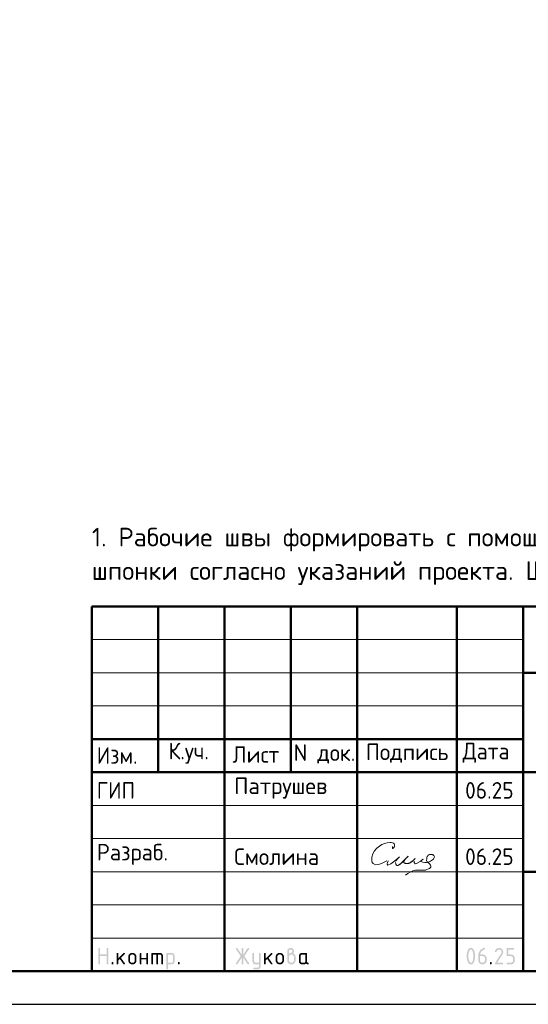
# Model space of a CAD drawing. Header units: millimetres. Extents: x 0 to 50400, y 0 to 35640.
# Tile 2 of 4: x 26296 to 35493, y 0 to 17820. Entities that reach past the tile are written whole.
import ezdxf

# ---------------------------------------------------------------- set-up
doc = ezdxf.new("R2010")
doc.units = ezdxf.units.MM
doc.layers.add('Standard', color=7, linetype='Continuous', lineweight=25)
doc.styles.add('ISOCPEUR', font='txt')

msp = doc.modelspace()

# ---------------------------------------------------------------- hatches: boundary and pattern name
at = {"layer": 'Standard', "linetype": 'Continuous', "lineweight": 25, "transparency": 33554687}
for points in [[(27719, 737), (27719, 1007), (27719, 1008), (27719, 1010), (27719, 1012), (27720, 1013), (27720, 1015), (27721, 1016), (27722, 1017), (27723, 1018), (27724, 1019), (27725, 1019), (27726, 1020), (27727, 1021), (27729, 1021), (27730, 1021), (27732, 1022), (27734, 1022), (27736, 1022), (27737, 1021), (27739, 1021), (27741, 1021), (27742, 1020), (27743, 1019), (27744, 1019), (27745, 1018), (27746, 1017), (27747, 1016), (27748, 1015), (27748, 1013), (27748, 1012), (27749, 1010), (27749, 1008), (27749, 1007), (27749, 902), (27869, 902), (27869, 1007), (27869, 1008), (27869, 1010), (27869, 1012), (27870, 1013), (27870, 1015), (27871, 1016), (27871, 1017), (27872, 1018), (27873, 1019), (27874, 1019), (27876, 1020), (27877, 1021), (27878, 1021), (27880, 1021), (27882, 1022), (27884, 1022), (27886, 1022), (27887, 1021), (27889, 1021), (27890, 1021), (27892, 1020), (27893, 1019), (27894, 1019), (27895, 1018), (27896, 1017), (27897, 1016), (27897, 1015), (27898, 1013), (27898, 1012), (27898, 1010), (27899, 1008), (27899, 1007), (27899, 737), (27899, 735), (27898, 733), (27898, 731), (27898, 730), (27897, 729), (27897, 727), (27896, 726), (27895, 725), (27894, 724), (27893, 724), (27892, 723), (27890, 722), (27889, 722), (27887, 722), (27886, 722), (27884, 722), (27882, 722), (27880, 722), (27878, 722), (27877, 722), (27876, 723), (27874, 724), (27873, 724), (27872, 725), (27871, 726), (27871, 727), (27870, 729), (27870, 730), (27869, 731), (27869, 733), (27869, 735), (27869, 737), (27869, 872), (27749, 872), (27749, 737), (27749, 735), (27749, 733), (27748, 731), (27748, 730), (27748, 729), (27747, 727), (27746, 726), (27745, 725), (27744, 724), (27743, 724), (27742, 723), (27741, 722), (27739, 722), (27737, 722), (27736, 722), (27734, 722), (27732, 722), (27730, 722), (27729, 722), (27727, 722), (27726, 723), (27725, 724), (27724, 724), (27723, 725), (27722, 726), (27721, 727), (27720, 729), (27720, 730), (27719, 731), (27719, 733), (27719, 735)], [(28079, 833), (28173, 927), (28174, 928), (28175, 929), (28177, 930), (28178, 930), (28179, 931), (28181, 931), (28182, 931), (28184, 931), (28186, 931), (28187, 931), (28189, 931), (28190, 930), (28192, 930), (28193, 929), (28194, 929), (28195, 928), (28196, 927), (28197, 926), (28197, 924), (28198, 923), (28198, 922), (28198, 920), (28199, 918), (28199, 916), (28199, 915), (28198, 914), (28198, 912), (28198, 911), (28197, 910), (28196, 908), (28195, 907), (28194, 906), (28128, 840), (28196, 745), (28197, 743), (28198, 741), (28199, 739), (28199, 736), (28199, 734), (28198, 733), (28198, 731), (28198, 730), (28197, 728), (28197, 727), (28196, 726), (28195, 725), (28194, 724), (28193, 724), (28192, 723), (28190, 722), (28189, 722), (28187, 722), (28186, 722), (28184, 722), (28182, 722), (28180, 722), (28178, 722), (28177, 723), (28175, 724), (28174, 725), (28172, 726), (28171, 728), (28107, 819), (28079, 791), (28079, 737), (28079, 735), (28078, 733), (28078, 731), (28078, 730), (28077, 729), (28077, 727), (28076, 726), (28075, 725), (28074, 724), (28073, 724), (28072, 723), (28070, 722), (28069, 722), (28067, 722), (28066, 722), (28064, 722), (28062, 722), (28060, 722), (28059, 722), (28057, 722), (28056, 723), (28055, 724), (28053, 724), (28052, 725), (28051, 726), (28051, 727), (28050, 729), (28050, 730), (28049, 731), (28049, 733), (28049, 735), (28049, 737), (28049, 916), (28049, 918), (28049, 920), (28049, 922), (28050, 923), (28050, 924), (28051, 926), (28051, 927), (28052, 928), (28053, 929), (28055, 929), (28056, 930), (28057, 930), (28059, 931), (28060, 931), (28062, 931), (28064, 931), (28066, 931), (28067, 931), (28069, 931), (28070, 930), (28072, 930), (28073, 929), (28074, 929), (28075, 928), (28076, 927), (28077, 926), (28077, 924), (28078, 923), (28078, 922), (28078, 920), (28079, 918), (28079, 916)], [(28498, 811), (28498, 737), (28498, 735), (28498, 733), (28498, 731), (28497, 730), (28497, 729), (28496, 727), (28496, 726), (28495, 725), (28494, 724), (28493, 724), (28491, 723), (28490, 722), (28489, 722), (28487, 722), (28485, 722), (28483, 722), (28481, 722), (28480, 722), (28478, 722), (28477, 722), (28475, 723), (28474, 724), (28473, 724), (28472, 725), (28471, 726), (28470, 727), (28470, 729), (28469, 730), (28469, 731), (28469, 733), (28468, 735), (28468, 737), (28468, 916), (28468, 918), (28469, 920), (28469, 922), (28469, 923), (28470, 924), (28470, 926), (28471, 927), (28472, 928), (28473, 929), (28474, 929), (28475, 930), (28477, 930), (28478, 931), (28480, 931), (28481, 931), (28483, 931), (28485, 931), (28487, 931), (28489, 931), (28490, 930), (28491, 930), (28493, 929), (28494, 929), (28495, 928), (28496, 927), (28496, 926), (28497, 924), (28497, 923), (28498, 922), (28498, 920), (28498, 918), (28498, 916), (28498, 841), (28588, 841), (28588, 916), (28588, 918), (28588, 920), (28588, 922), (28589, 923), (28589, 924), (28590, 926), (28591, 927), (28592, 928), (28593, 929), (28594, 929), (28595, 930), (28596, 930), (28598, 931), (28600, 931), (28601, 931), (28603, 931), (28605, 931), (28607, 931), (28608, 931), (28610, 930), (28611, 930), (28612, 929), (28613, 929), (28614, 928), (28615, 927), (28616, 926), (28617, 924), (28617, 923), (28618, 922), (28618, 920), (28618, 918), (28618, 916), (28618, 737), (28618, 735), (28618, 733), (28618, 731), (28617, 730), (28617, 729), (28616, 727), (28615, 726), (28614, 725), (28613, 724), (28612, 724), (28611, 723), (28610, 722), (28608, 722), (28607, 722), (28605, 722), (28603, 722), (28601, 722), (28600, 722), (28598, 722), (28596, 722), (28595, 723), (28594, 724), (28593, 724), (28592, 725), (28591, 726), (28590, 727), (28589, 729), (28589, 730), (28588, 731), (28588, 733), (28588, 735), (28588, 737), (28588, 811)], [(28693, 931), (28828, 931), (28831, 931), (28834, 931), (28837, 931), (28840, 930), (28843, 930), (28846, 929), (28849, 928), (28851, 927), (28854, 926), (28856, 925), (28859, 923), (28861, 922), (28864, 920), (28866, 918), (28868, 916), (28871, 914), (28873, 912), (28875, 909), (28877, 907), (28878, 905), (28880, 902), (28881, 900), (28883, 897), (28884, 895), (28885, 892), (28886, 889), (28886, 886), (28887, 883), (28887, 881), (28888, 878), (28888, 875), (28888, 871), (28888, 737), (28888, 735), (28888, 733), (28888, 731), (28887, 730), (28887, 729), (28886, 727), (28885, 726), (28884, 725), (28883, 724), (28882, 724), (28881, 723), (28880, 722), (28878, 722), (28877, 722), (28875, 722), (28873, 722), (28871, 722), (28869, 722), (28868, 722), (28866, 722), (28865, 723), (28864, 724), (28863, 724), (28862, 725), (28861, 726), (28860, 727), (28859, 729), (28859, 730), (28858, 731), (28858, 733), (28858, 735), (28858, 737), (28858, 871), (28858, 875), (28857, 877), (28857, 880), (28856, 883), (28855, 886), (28853, 888), (28851, 891), (28849, 893), (28847, 895), (28845, 896), (28842, 898), (28840, 899), (28837, 900), (28834, 901), (28831, 901), (28828, 901), (28798, 901), (28798, 737), (28798, 735), (28798, 733), (28798, 731), (28797, 730), (28797, 729), (28796, 727), (28795, 726), (28794, 725), (28793, 724), (28792, 724), (28791, 723), (28790, 722), (28788, 722), (28787, 722), (28785, 722), (28783, 722), (28781, 722), (28780, 722), (28778, 722), (28777, 722), (28775, 723), (28774, 724), (28773, 724), (28772, 725), (28771, 726), (28770, 727), (28769, 729), (28769, 730), (28769, 731), (28768, 733), (28768, 735), (28768, 737), (28768, 901), (28708, 901), (28708, 737), (28708, 735), (28708, 733), (28708, 731), (28707, 730), (28707, 729), (28706, 727), (28705, 726), (28704, 725), (28704, 724), (28702, 724), (28701, 723), (28700, 722), (28698, 722), (28697, 722), (28695, 722), (28693, 722), (28691, 722), (28690, 722), (28688, 722), (28687, 722), (28685, 723), (28684, 724), (28683, 724), (28682, 725), (28681, 726), (28680, 727), (28680, 729), (28679, 730), (28679, 731), (28678, 733), (28678, 735), (28678, 737), (28678, 916), (28678, 918), (28678, 920), (28679, 922), (28679, 923), (28680, 924), (28680, 926), (28681, 927), (28682, 928), (28683, 929), (28684, 929), (28685, 930), (28687, 930), (28688, 931), (28690, 931), (28691, 931)], [(30310, 844), (30233, 728), (30232, 726), (30230, 725), (30229, 724), (30227, 723), (30226, 722), (30224, 722), (30222, 722), (30220, 722), (30218, 722), (30217, 722), (30215, 722), (30214, 723), (30212, 723), (30211, 724), (30210, 724), (30209, 725), (30208, 726), (30207, 728), (30207, 729), (30206, 730), (30206, 732), (30206, 734), (30205, 735), (30205, 737), (30205, 739), (30206, 741), (30207, 743), (30208, 745), (30292, 871), (30208, 998), (30207, 1000), (30206, 1002), (30205, 1004), (30205, 1006), (30205, 1008), (30206, 1010), (30206, 1011), (30206, 1013), (30207, 1014), (30207, 1015), (30208, 1017), (30209, 1018), (30210, 1019), (30211, 1019), (30212, 1020), (30214, 1021), (30215, 1021), (30217, 1021), (30218, 1022), (30220, 1022), (30222, 1022), (30224, 1021), (30226, 1021), (30227, 1020), (30229, 1019), (30230, 1018), (30232, 1016), (30233, 1015), (30310, 899), (30310, 1007), (30310, 1008), (30310, 1010), (30311, 1012), (30311, 1013), (30312, 1015), (30312, 1016), (30313, 1017), (30314, 1018), (30315, 1019), (30316, 1019), (30317, 1020), (30319, 1021), (30320, 1021), (30322, 1021), (30323, 1022), (30325, 1022), (30327, 1022), (30329, 1021), (30330, 1021), (30332, 1021), (30333, 1020), (30334, 1019), (30336, 1019), (30337, 1018), (30337, 1017), (30338, 1016), (30339, 1015), (30339, 1013), (30340, 1012), (30340, 1010), (30340, 1008), (30340, 1007), (30340, 899), (30418, 1015), (30419, 1016), (30420, 1018), (30422, 1019), (30423, 1020), (30425, 1021), (30427, 1021), (30428, 1022), (30430, 1022), (30432, 1022), (30433, 1021), (30435, 1021), (30436, 1020), (30437, 1020), (30439, 1019), (30440, 1018), (30441, 1017), (30442, 1016), (30443, 1015), (30444, 1013), (30444, 1012), (30445, 1011), (30445, 1009), (30445, 1008), (30445, 1006), (30445, 1004), (30445, 1002), (30444, 1000), (30443, 998), (30358, 871), (30443, 745), (30444, 743), (30445, 741), (30445, 739), (30445, 737), (30445, 735), (30445, 734), (30445, 732), (30444, 731), (30444, 730), (30443, 728), (30442, 727), (30441, 726), (30440, 725), (30439, 724), (30438, 723), (30436, 723), (30435, 722), (30434, 722), (30432, 722), (30431, 722), (30429, 722), (30427, 722), (30425, 722), (30423, 723), (30422, 724), (30420, 725), (30419, 726), (30418, 728), (30340, 844), (30340, 737), (30340, 735), (30340, 733), (30340, 731), (30339, 730), (30339, 729), (30338, 727), (30337, 726), (30337, 725), (30336, 724), (30334, 724), (30333, 723), (30332, 722), (30330, 722), (30329, 722), (30327, 722), (30325, 722), (30323, 722), (30322, 722), (30320, 722), (30319, 722), (30317, 723), (30316, 724), (30315, 724), (30314, 725), (30313, 726), (30312, 727), (30312, 729), (30311, 730), (30311, 731), (30310, 733), (30310, 735), (30310, 737)], [(30625, 691), (30625, 722), (30565, 722), (30562, 722), (30559, 722), (30556, 722), (30553, 723), (30550, 723), (30547, 724), (30545, 725), (30542, 726), (30539, 727), (30537, 728), (30534, 730), (30532, 731), (30529, 733), (30527, 735), (30525, 737), (30523, 739), (30521, 741), (30519, 744), (30517, 746), (30515, 748), (30513, 751), (30512, 753), (30511, 756), (30510, 758), (30509, 761), (30508, 764), (30507, 767), (30506, 769), (30506, 772), (30506, 775), (30505, 778), (30505, 781), (30505, 916), (30505, 918), (30506, 920), (30506, 922), (30506, 923), (30507, 924), (30507, 926), (30508, 927), (30509, 928), (30510, 929), (30511, 929), (30512, 930), (30514, 930), (30515, 931), (30517, 931), (30518, 931), (30520, 931), (30522, 931), (30524, 931), (30526, 931), (30527, 930), (30528, 930), (30530, 929), (30531, 929), (30532, 928), (30533, 927), (30533, 926), (30534, 924), (30534, 923), (30535, 922), (30535, 920), (30535, 918), (30535, 916), (30535, 782), (30535, 779), (30536, 776), (30536, 773), (30538, 770), (30539, 768), (30540, 765), (30542, 763), (30544, 760), (30546, 758), (30549, 757), (30551, 755), (30554, 754), (30557, 753), (30559, 752), (30562, 752), (30565, 752), (30625, 752), (30625, 916), (30625, 918), (30625, 920), (30625, 922), (30626, 923), (30626, 924), (30627, 926), (30628, 927), (30629, 928), (30630, 929), (30631, 929), (30632, 930), (30633, 930), (30635, 931), (30636, 931), (30638, 931), (30640, 931), (30642, 931), (30644, 931), (30645, 931), (30647, 930), (30648, 930), (30649, 929), (30650, 929), (30651, 928), (30652, 927), (30653, 926), (30654, 924), (30654, 923), (30655, 922), (30655, 920), (30655, 918), (30655, 916), (30655, 692), (30655, 688), (30655, 685), (30655, 682), (30654, 680), (30653, 677), (30653, 674), (30652, 671), (30651, 669), (30650, 666), (30648, 663), (30647, 661), (30645, 658), (30644, 656), (30642, 654), (30640, 651), (30638, 649), (30636, 647), (30634, 645), (30631, 643), (30629, 641), (30627, 640), (30624, 638), (30621, 637), (30619, 636), (30616, 635), (30613, 634), (30611, 633), (30608, 633), (30605, 632), (30602, 632), (30599, 632), (30596, 632), (30535, 632), (30534, 632), (30532, 632), (30530, 632), (30529, 633), (30527, 633), (30526, 634), (30525, 634), (30524, 635), (30523, 636), (30522, 638), (30522, 639), (30521, 640), (30521, 642), (30521, 643), (30520, 645), (30520, 647), (30520, 648), (30521, 650), (30521, 651), (30522, 652), (30522, 654), (30523, 655), (30524, 656), (30525, 657), (30526, 658), (30527, 659), (30529, 660), (30530, 661), (30531, 661), (30533, 661), (30534, 662), (30535, 662), (30595, 662), (30598, 662), (30601, 662), (30604, 663), (30607, 664), (30609, 665), (30612, 666), (30614, 668), (30616, 670), (30619, 672), (30620, 675), (30622, 677), (30623, 680), (30624, 682), (30624, 685), (30625, 688)], [(30745, 833), (30840, 927), (30841, 928), (30842, 929), (30843, 930), (30844, 930), (30846, 931), (30847, 931), (30849, 931), (30850, 931), (30852, 931), (30854, 931), (30855, 931), (30857, 930), (30858, 930), (30859, 929), (30860, 929), (30861, 928), (30862, 927), (30863, 926), (30864, 924), (30864, 923), (30865, 922), (30865, 920), (30865, 918), (30865, 916), (30865, 915), (30865, 914), (30865, 912), (30864, 911), (30863, 910), (30863, 908), (30862, 907), (30861, 906), (30795, 840), (30862, 745), (30864, 743), (30864, 741), (30865, 739), (30865, 736), (30865, 734), (30865, 733), (30865, 731), (30864, 730), (30864, 728), (30863, 727), (30862, 726), (30861, 725), (30860, 724), (30859, 724), (30858, 723), (30857, 722), (30855, 722), (30854, 722), (30852, 722), (30850, 722), (30848, 722), (30846, 722), (30845, 722), (30843, 723), (30842, 724), (30840, 725), (30839, 726), (30838, 728), (30773, 819), (30745, 791), (30745, 737), (30745, 735), (30745, 733), (30745, 731), (30744, 730), (30744, 729), (30743, 727), (30742, 726), (30741, 725), (30741, 724), (30739, 724), (30738, 723), (30737, 722), (30735, 722), (30734, 722), (30732, 722), (30730, 722), (30728, 722), (30727, 722), (30725, 722), (30724, 722), (30722, 723), (30721, 724), (30720, 724), (30719, 725), (30718, 726), (30717, 727), (30717, 729), (30716, 730), (30716, 731), (30715, 733), (30715, 735), (30715, 737), (30715, 916), (30715, 918), (30715, 920), (30716, 922), (30716, 923), (30717, 924), (30717, 926), (30718, 927), (30719, 928), (30720, 929), (30721, 929), (30722, 930), (30724, 930), (30725, 931), (30727, 931), (30728, 931), (30730, 931), (30732, 931), (30734, 931), (30735, 931), (30737, 930), (30738, 930), (30739, 929), (30741, 929), (30741, 928), (30742, 927), (30743, 926), (30744, 924), (30744, 923), (30745, 922), (30745, 920), (30745, 918), (30745, 916)], [(34965, 1022), (34968, 1022), (34972, 1021), (34976, 1021), (34980, 1020), (34983, 1019), (34987, 1018), (34990, 1017), (34993, 1016), (34997, 1015), (35000, 1013), (35003, 1011), (35006, 1009), (35009, 1007), (35012, 1005), (35015, 1002), (35018, 1000), (35020, 997), (35023, 994), (35025, 991), (35027, 988), (35029, 985), (35031, 982), (35033, 979), (35034, 975), (35035, 972), (35036, 969), (35038, 965), (35038, 962), (35039, 958), (35039, 954), (35040, 950), (35040, 947), (35040, 941), (35039, 936), (35038, 930), (35036, 925), (35034, 920), (35032, 914), (35029, 909), (35026, 903), (34931, 752), (35025, 752), (35026, 752), (35028, 751), (35030, 751), (35031, 751), (35033, 750), (35034, 749), (35035, 749), (35036, 748), (35037, 747), (35037, 746), (35038, 745), (35039, 743), (35039, 742), (35039, 740), (35040, 738), (35040, 737), (35040, 735), (35039, 733), (35039, 731), (35039, 730), (35038, 729), (35037, 727), (35037, 726), (35036, 725), (35035, 724), (35034, 724), (35033, 723), (35031, 722), (35030, 722), (35028, 722), (35026, 722), (35025, 722), (34905, 722), (34903, 722), (34901, 722), (34899, 722), (34898, 722), (34897, 723), (34895, 724), (34894, 724), (34893, 725), (34892, 726), (34892, 727), (34891, 729), (34891, 730), (34890, 731), (34890, 733), (34890, 735), (34890, 737), (34890, 739), (34890, 741), (34891, 743), (34892, 745), (35002, 922), (35004, 925), (35005, 928), (35007, 931), (35008, 934), (35009, 937), (35009, 940), (35010, 943), (35010, 946), (35010, 951), (35009, 955), (35008, 960), (35006, 964), (35005, 968), (35002, 971), (35000, 975), (34996, 978), (34993, 982), (34989, 984), (34986, 987), (34982, 988), (34978, 990), (34974, 991), (34969, 991), (34965, 991), (34961, 991), (34958, 991), (34955, 990), (34952, 989), (34949, 988), (34946, 986), (34943, 984), (34940, 982), (34937, 980), (34934, 977), (34931, 974), (34929, 970), (34926, 967), (34923, 963), (34920, 958), (34918, 954), (34917, 952), (34915, 951), (34914, 949), (34912, 948), (34911, 947), (34909, 947), (34907, 947), (34905, 947), (34903, 947), (34901, 947), (34899, 947), (34898, 947), (34897, 948), (34895, 949), (34894, 949), (34893, 950), (34892, 951), (34892, 952), (34891, 954), (34891, 955), (34890, 956), (34890, 958), (34890, 960), (34890, 961), (34890, 963), (34890, 965), (34890, 966), (34891, 968), (34894, 974), (34898, 980), (34902, 986), (34906, 991), (34910, 996), (34914, 1000), (34919, 1005), (34923, 1008), (34928, 1011), (34933, 1014), (34938, 1016), (34943, 1018), (34948, 1020), (34953, 1021), (34959, 1022)], [(35100, 887), (35100, 1007), (35100, 1008), (35100, 1010), (35100, 1012), (35100, 1013), (35101, 1015), (35102, 1016), (35102, 1017), (35103, 1018), (35104, 1019), (35105, 1019), (35107, 1020), (35108, 1021), (35109, 1021), (35111, 1021), (35113, 1022), (35114, 1022), (35219, 1022), (35221, 1022), (35223, 1021), (35224, 1021), (35226, 1021), (35227, 1020), (35228, 1019), (35229, 1019), (35230, 1018), (35231, 1017), (35232, 1016), (35233, 1014), (35233, 1013), (35234, 1012), (35234, 1010), (35234, 1008), (35234, 1007), (35234, 1005), (35234, 1003), (35234, 1001), (35233, 1000), (35233, 999), (35232, 997), (35231, 996), (35230, 995), (35229, 994), (35228, 994), (35227, 993), (35226, 992), (35224, 992), (35223, 992), (35221, 991), (35219, 991), (35130, 991), (35130, 902), (35174, 902), (35178, 902), (35182, 901), (35186, 901), (35189, 900), (35193, 900), (35196, 898), (35200, 897), (35203, 896), (35207, 895), (35210, 893), (35213, 891), (35216, 889), (35219, 887), (35222, 885), (35225, 882), (35227, 880), (35230, 877), (35232, 874), (35235, 871), (35237, 868), (35239, 865), (35241, 862), (35242, 859), (35244, 855), (35245, 852), (35246, 849), (35247, 845), (35248, 841), (35249, 838), (35249, 834), (35249, 830), (35249, 827), (35249, 797), (35249, 793), (35249, 789), (35249, 785), (35248, 782), (35247, 778), (35246, 775), (35245, 771), (35244, 768), (35242, 764), (35241, 761), (35239, 758), (35237, 755), (35235, 752), (35232, 749), (35230, 746), (35227, 743), (35224, 741), (35222, 738), (35219, 736), (35216, 734), (35213, 732), (35209, 730), (35206, 728), (35203, 727), (35200, 726), (35196, 725), (35193, 724), (35189, 723), (35186, 722), (35182, 722), (35178, 722), (35174, 722), (35114, 722), (35113, 722), (35111, 722), (35109, 722), (35108, 722), (35107, 723), (35105, 724), (35104, 724), (35103, 725), (35102, 726), (35102, 727), (35101, 729), (35100, 730), (35100, 731), (35100, 733), (35100, 735), (35100, 737), (35100, 738), (35100, 740), (35100, 742), (35100, 743), (35101, 745), (35102, 746), (35102, 747), (35103, 748), (35104, 749), (35105, 749), (35107, 750), (35108, 751), (35109, 751), (35111, 751), (35113, 752), (35114, 752), (35174, 752), (35179, 752), (35183, 752), (35188, 753), (35192, 755), (35196, 756), (35199, 759), (35203, 761), (35206, 765), (35209, 768), (35212, 772), (35214, 775), (35216, 779), (35218, 783), (35218, 788), (35219, 792), (35219, 797), (35219, 827), (35219, 831), (35218, 836), (35218, 840), (35216, 844), (35214, 848), (35212, 851), (35209, 855), (35206, 858), (35203, 862), (35199, 864), (35195, 867), (35192, 868), (35188, 870), (35183, 871), (35179, 872), (35174, 872), (35114, 872), (35113, 872), (35111, 872), (35109, 872), (35108, 872), (35107, 873), (35105, 874), (35104, 874), (35103, 875), (35102, 876), (35102, 877), (35101, 879), (35100, 880), (35100, 881), (35100, 883), (35100, 885)], [(27959, 752), (27959, 753), (27959, 755), (27959, 757), (27960, 758), (27960, 760), (27961, 761), (27962, 762), (27963, 763), (27963, 764), (27965, 765), (27966, 765), (27967, 766), (27969, 766), (27970, 766), (27972, 767), (27974, 767), (27976, 767), (27977, 766), (27979, 766), (27980, 766), (27982, 765), (27983, 765), (27984, 764), (27985, 763), (27986, 762), (27987, 761), (27987, 760), (27988, 758), (27988, 757), (27989, 755), (27989, 753), (27989, 752), (27989, 737), (27989, 735), (27989, 733), (27988, 731), (27988, 730), (27987, 729), (27987, 727), (27986, 726), (27985, 725), (27984, 724), (27983, 724), (27982, 723), (27980, 722), (27979, 722), (27977, 722), (27976, 722), (27974, 722), (27972, 722), (27970, 722), (27969, 722), (27967, 722), (27966, 723), (27965, 724), (27963, 724), (27963, 725), (27962, 726), (27961, 727), (27960, 729), (27960, 730), (27959, 731), (27959, 733), (27959, 735), (27959, 737)], [(29158, 752), (29158, 753), (29158, 755), (29158, 757), (29159, 758), (29159, 760), (29160, 761), (29161, 762), (29162, 763), (29163, 764), (29164, 765), (29165, 765), (29166, 766), (29168, 766), (29169, 766), (29171, 767), (29173, 767), (29175, 767), (29177, 766), (29178, 766), (29180, 766), (29181, 765), (29182, 765), (29183, 764), (29184, 763), (29185, 762), (29186, 761), (29187, 760), (29187, 758), (29188, 757), (29188, 755), (29188, 753), (29188, 752), (29188, 737), (29188, 735), (29188, 733), (29188, 731), (29187, 730), (29187, 729), (29186, 727), (29185, 726), (29184, 725), (29183, 724), (29182, 724), (29181, 723), (29180, 722), (29178, 722), (29177, 722), (29175, 722), (29173, 722), (29171, 722), (29169, 722), (29168, 722), (29166, 722), (29165, 723), (29164, 724), (29163, 724), (29162, 725), (29161, 726), (29160, 727), (29159, 729), (29159, 730), (29158, 731), (29158, 733), (29158, 735), (29158, 737)], [(34800, 752), (34800, 753), (34800, 755), (34800, 757), (34801, 758), (34801, 760), (34802, 761), (34803, 762), (34804, 763), (34804, 764), (34806, 765), (34807, 765), (34808, 766), (34810, 766), (34811, 766), (34813, 767), (34815, 767), (34817, 767), (34818, 766), (34820, 766), (34821, 766), (34823, 765), (34824, 765), (34825, 764), (34826, 763), (34827, 762), (34828, 761), (34828, 760), (34829, 758), (34829, 757), (34830, 755), (34830, 753), (34830, 752), (34830, 737), (34830, 735), (34830, 733), (34829, 731), (34829, 730), (34828, 729), (34828, 727), (34827, 726), (34826, 725), (34825, 724), (34824, 724), (34823, 723), (34821, 722), (34820, 722), (34818, 722), (34817, 722), (34815, 722), (34813, 722), (34811, 722), (34810, 722), (34808, 722), (34807, 723), (34806, 724), (34804, 724), (34804, 725), (34803, 726), (34802, 727), (34801, 729), (34801, 730), (34800, 731), (34800, 733), (34800, 735), (34800, 737)]]:
    msp.add_hatch(color=7, dxfattribs=at).paths.add_polyline_path(points, flags=16)
h = msp.add_hatch(color=7, dxfattribs=at)
h.paths.add_polyline_path([(28259, 796), (28259, 856), (28259, 860), (28259, 864), (28259, 868), (28260, 871), (28261, 875), (28262, 878), (28263, 882), (28264, 885), (28265, 889), (28267, 892), (28269, 895), (28271, 898), (28273, 901), (28275, 904), (28278, 907), (28280, 909), (28283, 912), (28286, 915), (28289, 917), (28292, 919), (28295, 921), (28298, 923), (28301, 925), (28305, 926), (28308, 927), (28311, 928), (28315, 929), (28318, 930), (28322, 931), (28326, 931), (28329, 931), (28333, 931), (28337, 931), (28341, 931), (28345, 931), (28349, 930), (28352, 929), (28356, 928), (28359, 927), (28362, 926), (28366, 925), (28369, 923), (28372, 921), (28375, 919), (28378, 917), (28381, 915), (28384, 912), (28387, 910), (28389, 907), (28392, 904), (28394, 901), (28396, 898), (28398, 895), (28400, 892), (28401, 889), (28403, 886), (28404, 882), (28405, 879), (28406, 875), (28407, 872), (28408, 868), (28408, 864), (28408, 860), (28408, 856), (28408, 796), (28408, 793), (28408, 789), (28408, 785), (28407, 781), (28406, 778), (28405, 774), (28404, 771), (28403, 768), (28401, 764), (28400, 761), (28398, 758), (28396, 755), (28394, 752), (28391, 749), (28389, 746), (28386, 743), (28384, 741), (28381, 738), (28378, 736), (28375, 734), (28372, 732), (28369, 730), (28365, 728), (28362, 727), (28359, 726), (28355, 725), (28352, 724), (28348, 723), (28345, 722), (28341, 722), (28337, 722), (28333, 722), (28329, 722), (28326, 722), (28322, 722), (28318, 723), (28315, 724), (28311, 725), (28308, 726), (28305, 727), (28301, 728), (28298, 730), (28295, 732), (28292, 734), (28289, 736), (28286, 738), (28283, 741), (28280, 743), (28278, 746), (28275, 749), (28273, 752), (28271, 755), (28269, 758), (28267, 761), (28265, 764), (28264, 768), (28263, 771), (28262, 774), (28261, 778), (28260, 781), (28259, 785), (28259, 789), (28259, 793)], flags=16)
h.paths.add_polyline_path([(28378, 797), (28378, 857), (28378, 861), (28377, 866), (28377, 870), (28375, 874), (28373, 878), (28371, 881), (28368, 885), (28365, 888), (28362, 892), (28358, 894), (28355, 897), (28351, 898), (28347, 900), (28342, 901), (28338, 902), (28333, 902), (28329, 902), (28324, 901), (28320, 900), (28316, 898), (28312, 897), (28309, 894), (28305, 892), (28302, 888), (28298, 885), (28296, 881), (28293, 878), (28292, 874), (28290, 870), (28289, 866), (28289, 861), (28289, 857), (28289, 797), (28289, 792), (28289, 788), (28290, 783), (28292, 779), (28293, 775), (28296, 772), (28298, 768), (28302, 765), (28305, 761), (28308, 759), (28312, 756), (28316, 755), (28320, 753), (28324, 752), (28329, 752), (28333, 752), (28338, 752), (28342, 752), (28347, 753), (28351, 755), (28355, 757), (28358, 759), (28362, 761), (28365, 765), (28368, 768), (28371, 772), (28373, 775), (28375, 779), (28377, 783), (28377, 788), (28378, 792)])
h = msp.add_hatch(color=7, dxfattribs=at)
h.paths.add_polyline_path([(28948, 916), (28948, 918), (28948, 920), (28949, 922), (28949, 923), (28950, 924), (28950, 926), (28951, 927), (28952, 928), (28953, 929), (28954, 929), (28955, 930), (28957, 930), (28958, 931), (28960, 931), (28961, 931), (28963, 931), (29038, 931), (29041, 931), (29044, 931), (29047, 931), (29050, 930), (29053, 930), (29056, 929), (29059, 928), (29061, 927), (29064, 926), (29066, 925), (29069, 923), (29071, 922), (29074, 920), (29076, 918), (29078, 916), (29080, 914), (29083, 912), (29085, 910), (29086, 907), (29088, 905), (29090, 902), (29091, 900), (29092, 897), (29094, 895), (29095, 892), (29095, 889), (29096, 886), (29097, 884), (29097, 881), (29098, 878), (29098, 875), (29098, 871), (29098, 781), (29098, 778), (29098, 775), (29097, 772), (29097, 769), (29096, 767), (29095, 764), (29095, 761), (29094, 758), (29092, 756), (29091, 753), (29090, 751), (29088, 748), (29086, 746), (29085, 744), (29083, 741), (29081, 739), (29078, 737), (29076, 735), (29074, 733), (29071, 731), (29069, 730), (29066, 728), (29064, 727), (29061, 726), (29059, 725), (29056, 724), (29053, 723), (29050, 723), (29047, 722), (29044, 722), (29041, 722), (29038, 722), (28978, 722), (28978, 647), (28978, 645), (28978, 643), (28978, 641), (28977, 640), (28977, 639), (28976, 638), (28975, 636), (28974, 635), (28973, 634), (28972, 634), (28971, 633), (28970, 633), (28968, 632), (28967, 632), (28965, 632), (28963, 632), (28961, 632), (28960, 632), (28958, 632), (28957, 633), (28955, 633), (28954, 634), (28953, 634), (28952, 635), (28951, 636), (28950, 638), (28950, 639), (28949, 640), (28949, 641), (28948, 643), (28948, 645), (28948, 647)], flags=16)
h.paths.add_polyline_path([(28978, 901), (28978, 752), (29038, 752), (29041, 752), (29044, 752), (29047, 753), (29049, 754), (29052, 755), (29054, 757), (29057, 758), (29059, 760), (29061, 763), (29063, 765), (29065, 767), (29066, 770), (29067, 773), (29067, 776), (29068, 778), (29068, 782), (29068, 871), (29068, 875), (29067, 877), (29067, 880), (29066, 883), (29065, 886), (29063, 888), (29061, 891), (29059, 893), (29057, 895), (29055, 896), (29052, 898), (29050, 899), (29047, 900), (29044, 901), (29041, 901), (29038, 901)])
h = msp.add_hatch(color=7, dxfattribs=at)
h.paths.add_polyline_path([(30925, 796), (30925, 856), (30925, 860), (30925, 864), (30926, 868), (30926, 871), (30927, 875), (30928, 878), (30929, 882), (30930, 885), (30932, 889), (30934, 892), (30935, 895), (30937, 898), (30939, 901), (30942, 904), (30944, 907), (30947, 909), (30950, 912), (30952, 915), (30955, 917), (30958, 919), (30961, 921), (30965, 923), (30968, 925), (30971, 926), (30974, 927), (30978, 928), (30981, 929), (30985, 930), (30988, 931), (30992, 931), (30996, 931), (31000, 931), (31004, 931), (31008, 931), (31011, 931), (31015, 930), (31019, 929), (31022, 928), (31026, 927), (31029, 926), (31032, 925), (31035, 923), (31039, 921), (31042, 919), (31045, 917), (31047, 915), (31050, 912), (31053, 910), (31056, 907), (31058, 904), (31060, 901), (31063, 898), (31065, 895), (31066, 892), (31068, 889), (31069, 886), (31071, 882), (31072, 879), (31073, 875), (31073, 872), (31074, 868), (31074, 864), (31075, 860), (31075, 856), (31075, 796), (31075, 793), (31074, 789), (31074, 785), (31073, 781), (31073, 778), (31072, 774), (31071, 771), (31069, 768), (31068, 764), (31066, 761), (31064, 758), (31062, 755), (31060, 752), (31058, 749), (31056, 746), (31053, 743), (31050, 741), (31047, 738), (31044, 736), (31041, 734), (31038, 732), (31035, 730), (31032, 728), (31029, 727), (31025, 726), (31022, 725), (31018, 724), (31015, 723), (31011, 722), (31007, 722), (31004, 722), (31000, 722), (30996, 722), (30992, 722), (30988, 722), (30985, 723), (30981, 724), (30978, 725), (30974, 726), (30971, 727), (30968, 728), (30965, 730), (30961, 732), (30958, 734), (30955, 736), (30952, 738), (30950, 741), (30947, 743), (30944, 746), (30942, 749), (30939, 752), (30937, 755), (30935, 758), (30934, 761), (30932, 764), (30930, 768), (30929, 771), (30928, 774), (30927, 778), (30926, 781), (30926, 785), (30925, 789), (30925, 793)], flags=16)
h.paths.add_polyline_path([(31045, 797), (31045, 857), (31045, 861), (31044, 866), (31043, 870), (31041, 874), (31040, 878), (31037, 881), (31035, 885), (31032, 888), (31028, 892), (31025, 894), (31021, 897), (31017, 898), (31013, 900), (31009, 901), (31004, 902), (31000, 902), (30995, 902), (30991, 901), (30987, 900), (30983, 898), (30979, 897), (30975, 894), (30971, 892), (30968, 888), (30965, 885), (30962, 881), (30960, 878), (30958, 874), (30957, 870), (30956, 866), (30955, 861), (30955, 857), (30955, 797), (30955, 792), (30956, 788), (30957, 783), (30958, 779), (30960, 775), (30962, 772), (30965, 768), (30968, 765), (30971, 761), (30975, 759), (30979, 756), (30983, 755), (30986, 753), (30991, 752), (30995, 752), (31000, 752), (31004, 752), (31009, 752), (31013, 753), (31017, 755), (31021, 757), (31025, 759), (31028, 761), (31032, 765), (31035, 768), (31037, 772), (31040, 775), (31041, 779), (31043, 783), (31044, 788), (31045, 792)])
h = msp.add_hatch(color=7, dxfattribs=at)
h.paths.add_polyline_path([(31165, 916), (31170, 920), (31174, 923), (31179, 926), (31183, 928), (31188, 930), (31192, 931), (31196, 931), (31200, 931), (31202, 931), (31204, 932), (31207, 933), (31209, 934), (31211, 935), (31213, 937), (31215, 939), (31217, 942), (31219, 944), (31221, 947), (31222, 949), (31223, 952), (31224, 954), (31224, 957), (31225, 959), (31225, 961), (31225, 965), (31224, 968), (31224, 970), (31223, 973), (31222, 976), (31220, 978), (31218, 981), (31216, 983), (31214, 985), (31212, 987), (31209, 988), (31207, 989), (31204, 990), (31201, 991), (31198, 991), (31195, 991), (31192, 991), (31189, 991), (31186, 990), (31183, 989), (31181, 988), (31178, 987), (31176, 985), (31174, 983), (31171, 981), (31170, 978), (31168, 976), (31167, 973), (31166, 970), (31165, 967), (31165, 965), (31165, 961)])
h.paths.add_polyline_path([(31240, 925), (31245, 923), (31249, 920), (31254, 918), (31258, 914), (31262, 911), (31266, 907), (31269, 903), (31272, 898), (31275, 893), (31278, 888), (31280, 883), (31282, 878), (31283, 873), (31284, 868), (31285, 862), (31285, 857), (31285, 797), (31285, 793), (31284, 789), (31284, 785), (31283, 781), (31282, 778), (31281, 774), (31280, 771), (31279, 768), (31278, 764), (31276, 761), (31274, 758), (31272, 755), (31270, 752), (31268, 749), (31265, 746), (31263, 743), (31260, 741), (31257, 738), (31254, 736), (31251, 734), (31248, 732), (31245, 730), (31242, 728), (31238, 727), (31235, 726), (31232, 725), (31228, 724), (31225, 723), (31221, 722), (31217, 722), (31214, 722), (31210, 722), (31206, 722), (31202, 722), (31198, 722), (31195, 723), (31191, 724), (31188, 725), (31184, 726), (31181, 727), (31177, 728), (31174, 730), (31171, 732), (31168, 734), (31165, 736), (31162, 738), (31159, 741), (31157, 743), (31154, 746), (31151, 749), (31149, 752), (31147, 755), (31145, 758), (31143, 761), (31142, 764), (31140, 768), (31139, 771), (31138, 774), (31137, 778), (31136, 782), (31136, 785), (31135, 789), (31135, 793), (31135, 797), (31135, 962), (31135, 965), (31135, 968), (31135, 971), (31136, 974), (31136, 977), (31137, 979), (31138, 982), (31139, 985), (31140, 987), (31142, 990), (31143, 993), (31145, 995), (31146, 997), (31148, 1000), (31150, 1002), (31152, 1004), (31154, 1006), (31157, 1008), (31159, 1010), (31161, 1012), (31164, 1013), (31166, 1015), (31169, 1016), (31172, 1017), (31174, 1018), (31177, 1019), (31180, 1020), (31183, 1020), (31186, 1021), (31189, 1021), (31192, 1022), (31195, 1022), (31198, 1022), (31201, 1021), (31204, 1021), (31207, 1020), (31210, 1020), (31212, 1019), (31215, 1018), (31218, 1017), (31221, 1016), (31223, 1015), (31226, 1013), (31228, 1012), (31230, 1010), (31233, 1008), (31235, 1006), (31237, 1004), (31239, 1002), (31241, 1000), (31243, 997), (31245, 995), (31246, 992), (31248, 990), (31249, 987), (31250, 985), (31251, 982), (31252, 979), (31253, 976), (31253, 974), (31254, 971), (31254, 968), (31254, 965), (31254, 962), (31254, 956), (31254, 951), (31253, 946), (31251, 941), (31249, 937), (31246, 933), (31243, 929)], flags=16)
h.paths.add_polyline_path([(31254, 797), (31254, 857), (31254, 861), (31254, 866), (31253, 870), (31251, 874), (31250, 878), (31247, 881), (31245, 885), (31241, 888), (31238, 892), (31235, 894), (31231, 897), (31227, 898), (31223, 900), (31219, 901), (31214, 902), (31210, 902), (31205, 902), (31201, 901), (31196, 900), (31192, 898), (31188, 897), (31185, 894), (31181, 892), (31178, 888), (31175, 885), (31172, 881), (31170, 878), (31168, 874), (31167, 870), (31166, 866), (31165, 861), (31165, 857), (31165, 797), (31165, 792), (31166, 788), (31167, 783), (31168, 779), (31170, 775), (31172, 772), (31175, 768), (31178, 765), (31181, 761), (31185, 759), (31188, 756), (31192, 755), (31196, 753), (31201, 752), (31205, 752), (31210, 752), (31214, 752), (31219, 752), (31223, 753), (31227, 755), (31231, 757), (31235, 759), (31238, 761), (31241, 765), (31245, 768), (31247, 772), (31250, 775), (31251, 779), (31253, 783), (31254, 788), (31254, 792)])
h = msp.add_hatch(color=7, dxfattribs=at)
h.paths.add_polyline_path([(31464, 901), (31405, 901), (31401, 901), (31399, 901), (31396, 900), (31393, 899), (31390, 898), (31388, 896), (31386, 895), (31383, 893), (31381, 890), (31380, 888), (31378, 886), (31377, 883), (31376, 880), (31375, 877), (31375, 874), (31375, 871), (31375, 782), (31375, 778), (31375, 776), (31376, 773), (31377, 770), (31378, 768), (31380, 765), (31381, 763), (31384, 760), (31386, 758), (31388, 757), (31391, 755), (31393, 754), (31396, 753), (31399, 752), (31402, 752), (31405, 752), (31434, 752), (31438, 752), (31440, 752), (31443, 753), (31446, 754), (31449, 755), (31451, 757), (31453, 758), (31456, 760), (31458, 763), (31459, 765), (31461, 767), (31462, 770), (31463, 773), (31464, 776), (31464, 778), (31464, 782)])
h.paths.add_polyline_path([(31524, 737), (31524, 735), (31524, 733), (31524, 731), (31523, 730), (31523, 729), (31522, 727), (31522, 726), (31521, 725), (31520, 724), (31519, 724), (31517, 723), (31516, 722), (31515, 722), (31513, 722), (31511, 722), (31509, 722), (31504, 722), (31499, 723), (31495, 724), (31490, 726), (31486, 728), (31482, 730), (31478, 733), (31475, 737), (31471, 733), (31466, 730), (31462, 728), (31457, 726), (31452, 724), (31446, 723), (31441, 722), (31434, 722), (31405, 722), (31401, 722), (31398, 722), (31395, 722), (31392, 723), (31390, 723), (31387, 724), (31384, 725), (31381, 726), (31379, 727), (31376, 728), (31374, 730), (31371, 731), (31369, 733), (31366, 735), (31364, 737), (31362, 739), (31360, 741), (31358, 743), (31356, 746), (31354, 748), (31353, 751), (31351, 753), (31350, 756), (31349, 758), (31348, 761), (31347, 764), (31346, 766), (31346, 769), (31345, 772), (31345, 775), (31345, 778), (31345, 781), (31345, 871), (31345, 875), (31345, 878), (31345, 881), (31346, 884), (31346, 886), (31347, 889), (31348, 892), (31349, 895), (31350, 897), (31351, 900), (31353, 902), (31354, 905), (31356, 907), (31358, 910), (31360, 912), (31362, 914), (31364, 916), (31366, 918), (31369, 920), (31371, 922), (31374, 923), (31376, 925), (31379, 926), (31381, 927), (31384, 928), (31387, 929), (31390, 930), (31392, 930), (31395, 931), (31398, 931), (31401, 931), (31405, 931), (31479, 931), (31481, 931), (31483, 931), (31485, 931), (31486, 930), (31487, 930), (31489, 929), (31490, 929), (31491, 928), (31492, 927), (31492, 926), (31493, 924), (31493, 923), (31494, 922), (31494, 920), (31494, 918), (31494, 916), (31494, 767), (31494, 765), (31495, 763), (31495, 761), (31495, 760), (31496, 759), (31496, 757), (31497, 756), (31498, 755), (31499, 754), (31500, 754), (31501, 753), (31503, 752), (31504, 752), (31506, 752), (31508, 752), (31509, 752), (31511, 752), (31513, 751), (31515, 751), (31516, 751), (31517, 750), (31519, 749), (31520, 749), (31521, 748), (31522, 747), (31522, 746), (31523, 744), (31523, 743), (31524, 742), (31524, 740), (31524, 738)], flags=16)
h = msp.add_hatch(color=7, dxfattribs=at)
h.paths.add_polyline_path([(34500, 872), (34500, 881), (34499, 890), (34499, 899), (34498, 908), (34497, 916), (34495, 925), (34494, 934), (34492, 942), (34490, 948), (34489, 953), (34487, 959), (34485, 964), (34483, 968), (34481, 972), (34479, 976), (34477, 979), (34474, 982), (34472, 984), (34469, 987), (34467, 988), (34464, 990), (34461, 991), (34458, 991), (34455, 991), (34452, 991), (34449, 991), (34446, 990), (34443, 988), (34441, 987), (34438, 984), (34436, 982), (34433, 979), (34431, 976), (34429, 972), (34427, 968), (34425, 963), (34423, 959), (34422, 953), (34420, 948), (34418, 942), (34416, 933), (34415, 925), (34413, 916), (34412, 907), (34411, 898), (34411, 890), (34410, 881), (34410, 872), (34410, 862), (34411, 853), (34411, 844), (34412, 835), (34413, 827), (34415, 818), (34416, 810), (34418, 801), (34420, 795), (34421, 790), (34423, 784), (34425, 780), (34427, 775), (34429, 771), (34431, 767), (34433, 764), (34436, 761), (34438, 759), (34441, 756), (34443, 755), (34446, 753), (34449, 752), (34452, 752), (34455, 752), (34458, 752), (34461, 752), (34464, 753), (34467, 755), (34469, 756), (34472, 759), (34474, 761), (34477, 764), (34479, 767), (34481, 771), (34483, 775), (34485, 780), (34487, 784), (34489, 790), (34490, 795), (34492, 801), (34494, 810), (34495, 818), (34497, 827), (34498, 835), (34499, 844), (34499, 853), (34500, 862)])
h.paths.add_polyline_path([(34530, 872), (34530, 865), (34530, 858), (34529, 852), (34529, 846), (34529, 839), (34528, 833), (34527, 827), (34527, 822), (34526, 816), (34525, 810), (34524, 805), (34522, 799), (34521, 794), (34520, 789), (34518, 784), (34517, 779), (34514, 772), (34512, 765), (34509, 759), (34506, 754), (34502, 748), (34499, 744), (34495, 739), (34492, 736), (34488, 732), (34484, 730), (34479, 727), (34475, 725), (34470, 723), (34465, 722), (34460, 722), (34455, 722), (34450, 722), (34445, 722), (34440, 723), (34435, 725), (34431, 727), (34426, 730), (34422, 732), (34418, 736), (34414, 739), (34411, 744), (34408, 748), (34404, 754), (34401, 759), (34398, 765), (34396, 771), (34393, 779), (34392, 783), (34390, 789), (34389, 794), (34388, 799), (34386, 804), (34385, 810), (34384, 816), (34383, 821), (34383, 827), (34382, 833), (34381, 839), (34381, 846), (34381, 852), (34380, 858), (34380, 865), (34380, 872), (34380, 878), (34380, 885), (34381, 891), (34381, 898), (34381, 904), (34382, 910), (34383, 916), (34383, 922), (34384, 928), (34385, 933), (34386, 939), (34388, 944), (34389, 949), (34390, 954), (34392, 960), (34393, 964), (34396, 972), (34398, 978), (34401, 984), (34404, 989), (34408, 995), (34411, 999), (34414, 1004), (34418, 1007), (34422, 1011), (34426, 1014), (34431, 1016), (34435, 1018), (34440, 1020), (34445, 1021), (34450, 1022), (34455, 1022), (34460, 1022), (34465, 1021), (34470, 1020), (34475, 1018), (34479, 1016), (34484, 1013), (34488, 1011), (34492, 1007), (34495, 1004), (34499, 999), (34502, 995), (34506, 989), (34509, 984), (34512, 978), (34514, 971), (34517, 964), (34518, 959), (34520, 954), (34521, 949), (34522, 944), (34524, 938), (34525, 933), (34526, 927), (34527, 922), (34527, 916), (34528, 910), (34529, 904), (34529, 897), (34529, 891), (34530, 885), (34530, 878)], flags=16)
h = msp.add_hatch(color=7, dxfattribs=at)
h.paths.add_polyline_path([(34620, 872), (34620, 797), (34620, 792), (34621, 788), (34622, 783), (34623, 779), (34625, 775), (34627, 772), (34630, 768), (34633, 765), (34636, 761), (34640, 759), (34644, 756), (34647, 755), (34651, 753), (34656, 752), (34660, 752), (34665, 752), (34670, 752), (34674, 752), (34678, 753), (34682, 755), (34686, 757), (34690, 759), (34693, 761), (34697, 765), (34700, 768), (34702, 772), (34705, 775), (34706, 779), (34708, 783), (34709, 788), (34710, 792), (34710, 797), (34710, 827), (34710, 831), (34709, 836), (34708, 840), (34706, 844), (34705, 848), (34702, 852), (34700, 855), (34697, 858), (34693, 862), (34690, 864), (34686, 867), (34682, 868), (34678, 870), (34674, 871), (34669, 872), (34665, 872)])
h.paths.add_polyline_path([(34695, 1022), (34697, 1022), (34698, 1021), (34700, 1021), (34701, 1021), (34703, 1020), (34704, 1019), (34705, 1019), (34706, 1018), (34707, 1017), (34708, 1016), (34708, 1015), (34709, 1013), (34709, 1012), (34709, 1010), (34710, 1008), (34710, 1007), (34710, 1004), (34709, 1002), (34709, 999), (34708, 998), (34707, 996), (34705, 995), (34704, 994), (34702, 994), (34698, 993), (34694, 991), (34690, 990), (34686, 988), (34682, 986), (34678, 984), (34675, 982), (34671, 979), (34667, 977), (34664, 974), (34660, 971), (34657, 968), (34654, 965), (34650, 961), (34647, 958), (34644, 954), (34639, 947), (34635, 941), (34631, 935), (34628, 928), (34626, 922), (34624, 915), (34622, 908), (34621, 902), (34665, 902), (34669, 902), (34673, 901), (34676, 901), (34680, 900), (34684, 900), (34687, 899), (34691, 898), (34694, 896), (34697, 895), (34701, 893), (34704, 891), (34707, 889), (34710, 887), (34713, 885), (34715, 883), (34718, 880), (34721, 877), (34723, 874), (34726, 871), (34728, 868), (34730, 865), (34731, 862), (34733, 859), (34734, 856), (34736, 852), (34737, 849), (34738, 845), (34738, 842), (34739, 838), (34739, 834), (34740, 830), (34740, 827), (34740, 797), (34740, 793), (34739, 789), (34739, 785), (34738, 781), (34738, 778), (34737, 774), (34736, 771), (34734, 768), (34733, 764), (34731, 761), (34729, 758), (34727, 755), (34725, 752), (34723, 749), (34721, 746), (34718, 743), (34715, 741), (34712, 738), (34709, 736), (34706, 734), (34703, 732), (34700, 730), (34697, 728), (34694, 727), (34690, 726), (34687, 725), (34683, 724), (34680, 723), (34676, 722), (34672, 722), (34669, 722), (34665, 722), (34661, 722), (34657, 722), (34653, 722), (34650, 723), (34646, 724), (34643, 725), (34639, 726), (34636, 727), (34633, 728), (34629, 730), (34626, 732), (34623, 734), (34620, 736), (34617, 738), (34614, 741), (34612, 743), (34609, 746), (34607, 749), (34604, 752), (34602, 755), (34600, 758), (34598, 761), (34597, 764), (34595, 767), (34594, 771), (34593, 774), (34592, 778), (34591, 781), (34591, 785), (34590, 788), (34590, 792), (34590, 796), (34590, 887), (34590, 893), (34590, 899), (34591, 905), (34592, 911), (34593, 917), (34595, 923), (34596, 929), (34598, 934), (34601, 940), (34603, 945), (34606, 951), (34609, 956), (34612, 961), (34616, 966), (34620, 971), (34624, 976), (34627, 980), (34630, 983), (34634, 986), (34637, 990), (34641, 993), (34644, 996), (34648, 999), (34651, 1001), (34655, 1004), (34658, 1006), (34662, 1009), (34666, 1011), (34670, 1013), (34673, 1015), (34677, 1017), (34681, 1018), (34683, 1019), (34685, 1020), (34687, 1020), (34689, 1021), (34691, 1021), (34692, 1021), (34693, 1022)], flags=16)

# ---------------------------------------------------------------- linework, layer by layer
at = {"layer": 'Standard', "color": 7, "linetype": 'Continuous', "lineweight": 50, "transparency": 33554687}
for p, q in [((27600, 600), (27600, 7200)), ((27600, 7200), (49800, 7200)), ((28800, 4200), (28800, 7200)), ((30000, 600), (30000, 7200)), ((31200, 4200), (31200, 7200)), ((32400, 600), (32400, 7200)), ((34200, 600), (34200, 7200)), ((35400, 600), (35400, 7200)), ((35400, 6000), (49800, 6000)), ((27600, 4800), (35400, 4800)), ((27600, 4800), (35400, 4800)), ((27600, 4200), (35400, 4200)), ((27600, 4200), (35400, 4200)), ((35400, 4200), (49800, 4200)), ((35400, 2400), (49800, 2400))]:
    msp.add_line(p, q, dxfattribs=at)
at = {"layer": 'Standard', "color": 7, "linetype": 'Continuous', "lineweight": 13, "transparency": 33554687}
for p, q in [((27600, 6600), (35400, 6600)), ((27600, 6000), (35400, 6000)), ((27600, 5400), (35400, 5400)), ((27600, 3600), (35400, 3600)), ((27600, 3000), (35400, 3000)), ((27600, 3000), (35400, 3000)), ((27600, 2400), (35400, 2400)), ((27600, 2400), (35400, 2400)), ((27600, 1800), (35400, 1800)), ((27600, 1200), (35400, 1200))]:
    msp.add_line(p, q, dxfattribs=at)
at = {"layer": 'Standard', "color": 7, "linetype": 'Continuous', "lineweight": 25, "transparency": 33554687}
msp.add_line((27600, 600), (49800, 600), dxfattribs=at)
msp.add_line((27600, 600), (49800, 600), dxfattribs=at)
msp.add_line((27600, 600), (49800, 600), dxfattribs=at)
msp.add_lwpolyline([(0, 0), (50400, 0), (50400, 35640), (0, 35640), (0, 0)], close=True, dxfattribs=at)
at = {"layer": 'Standard', "color": 7, "linetype": 'Continuous', "lineweight": 50, "transparency": 33554687}
msp.add_lwpolyline([(2400, 35040), (49800, 35040), (49800, 600), (2400, 600), (2400, 35040)], close=True, dxfattribs=at)
at = {"layer": 'Standard', "color": 250, "linetype": 'Continuous', "lineweight": 18, "true_color": 0x2d2d2d, "transparency": 33554687}
for points in [[(33040, 2857), (33039, 2844), (33038, 2833), (33038, 2825), (33040, 2821), (33045, 2822), (33052, 2828), (33059, 2836), (33066, 2846), (33073, 2863), (33075, 2879), (33072, 2894), (33066, 2906), (33053, 2917), (33036, 2924), (33016, 2928), (32995, 2929), (32941, 2925), (32892, 2911), (32846, 2890), (32802, 2862), (32754, 2824), (32712, 2779), (32680, 2726), (32663, 2666), (32661, 2632), (32664, 2599), (32672, 2569), (32685, 2546), (32728, 2523), (32788, 2531), (32860, 2559), (32937, 2597)], [(33446, 2639), (33446, 2638), (33445, 2638), (33444, 2637), (33444, 2636), (33435, 2626), (33425, 2617), (33416, 2607), (33407, 2598), (33400, 2593), (33394, 2587), (33388, 2582), (33381, 2577), (33376, 2573), (33370, 2570), (33365, 2566), (33359, 2563), (33354, 2561), (33349, 2558), (33343, 2556), (33338, 2554), (33333, 2553), (33328, 2551), (33322, 2550), (33317, 2549), (33312, 2548), (33307, 2548), (33302, 2548), (33297, 2548), (33291, 2548), (33286, 2548), (33281, 2549), (33276, 2550), (33271, 2551), (33267, 2552), (33263, 2553), (33259, 2554), (33256, 2555), (33254, 2557), (33251, 2558), (33249, 2559), (33248, 2561), (33246, 2562), (33245, 2563), (33244, 2564), (33243, 2566), (33242, 2567), (33242, 2568), (33241, 2569), (33241, 2571), (33240, 2573), (33240, 2574), (33240, 2576), (33240, 2578), (33240, 2580), (33241, 2582), (33241, 2584), (33243, 2587), (33244, 2590), (33245, 2594), (33247, 2597), (33250, 2601), (33253, 2606), (33256, 2611), (33260, 2616), (33266, 2624), (33273, 2632), (33280, 2639), (33287, 2647), (33295, 2654), (33304, 2662), (33312, 2670), (33320, 2679), (33320, 2679), (33321, 2679), (33321, 2680), (33321, 2680), (33321, 2680), (33321, 2680), (33321, 2680), (33321, 2680), (33321, 2680), (33321, 2680), (33321, 2680), (33321, 2680), (33321, 2680), (33321, 2680), (33321, 2680), (33321, 2680), (33321, 2680), (33321, 2680), (33321, 2680), (33321, 2680), (33321, 2679), (33321, 2679), (33321, 2679), (33321, 2679), (33306, 2666), (33292, 2653), (33279, 2639), (33267, 2625), (33248, 2606), (33230, 2587), (33210, 2569), (33190, 2551), (33184, 2545), (33177, 2539), (33170, 2533), (33162, 2528), (33158, 2525), (33154, 2522), (33149, 2519), (33145, 2517), (33142, 2516), (33139, 2514), (33136, 2513), (33133, 2513), (33131, 2512), (33128, 2512), (33126, 2512), (33124, 2512), (33123, 2512), (33121, 2512), (33119, 2513), (33118, 2513), (33116, 2514), (33115, 2515), (33113, 2516), (33112, 2517), (33110, 2518), (33109, 2519), (33108, 2521), (33106, 2523), (33105, 2526), (33103, 2529), (33101, 2532), (33100, 2535), (33097, 2543), (33095, 2551), (33092, 2559), (33090, 2567)], [(33090, 2567), (33094, 2553), (33098, 2540), (33103, 2529), (33108, 2520), (33130, 2512), (33160, 2526), (33195, 2556), (33235, 2594), (33269, 2627), (33298, 2656), (33317, 2675), (33320, 2679), (33314, 2673), (33304, 2664), (33291, 2651), (33278, 2636), (33260, 2616), (33247, 2597), (33240, 2579), (33244, 2565), (33251, 2558), (33261, 2553), (33274, 2550), (33287, 2548), (33318, 2549), (33346, 2557), (33372, 2571), (33395, 2588), (33409, 2600), (33422, 2613), (33434, 2626), (33446, 2639)], [(33593, 2627), (33581, 2618), (33570, 2609), (33562, 2600), (33559, 2593), (33566, 2580), (33589, 2571), (33620, 2567), (33652, 2567), (33679, 2572), (33702, 2580), (33722, 2591), (33744, 2604), (33760, 2615), (33776, 2626), (33788, 2639), (33794, 2655), (33795, 2668), (33792, 2681), (33786, 2692), (33777, 2701), (33770, 2705), (33762, 2708), (33753, 2710), (33745, 2711), (33736, 2712), (33727, 2713), (33718, 2713), (33709, 2711), (33697, 2707), (33686, 2701), (33676, 2693), (33668, 2683), (33664, 2673), (33661, 2662), (33659, 2650), (33658, 2638), (33656, 2625), (33655, 2613), (33655, 2601), (33658, 2590), (33664, 2578), (33675, 2568), (33687, 2558), (33700, 2547), (33713, 2535), (33725, 2521), (33732, 2506), (33733, 2492), (33728, 2480), (33718, 2469), (33705, 2459), (33691, 2450), (33661, 2437), (33632, 2430), (33602, 2426), (33573, 2426), (33543, 2427), (33512, 2428), (33482, 2428), (33453, 2426), (33405, 2414), (33359, 2393), (33315, 2367), (33271, 2338)], [(32961, 2597), (32954, 2579), (32947, 2563), (32942, 2548), (32939, 2535), (32955, 2518), (33005, 2544), (33080, 2599), (33166, 2668)], [(33166, 2668), (33147, 2649), (33128, 2630), (33109, 2611), (33090, 2591)], [(33429, 2588), (33429, 2582), (33429, 2575), (33429, 2569), (33429, 2564), (33446, 2545), (33484, 2556), (33535, 2587), (33593, 2627)]]:
    msp.add_lwpolyline(points, dxfattribs=at)

# ---------------------------------------------------------------- texts
at = {"layer": 'Standard', "color": 7, "linetype": 'Continuous', "lineweight": 13, "transparency": 33554687, "insert": (27600, 8624), "char_height": 336, "width": 21593.88, "attachment_point": 1, "line_spacing_factor": 1.084337}
msp.add_mtext('\\A1;{\\fISOCPEUR|i0|b0;\\H335.999994;\\W1.000000;\\C7;1. Рабочие швы формировать с помощью отсечки из стальной сетки. В швах предусмотреть}\\P{\\fISOCPEUR|i0|b0;\\H335.999994;\\W1.000000;\\C7;шпонки согласно указаний проекта. Швы выполнять в соответствии с указаниями СП 70.13330.2012.}\\P', dxfattribs=at)
at = {"layer": 'Standard', "color": 7, "linetype": 'Continuous', "lineweight": 25, "transparency": 33554687, "char_height": 300, "attachment_point": 7, "style": 'ISOCPEUR'}
for s, insert, width in [('\\W0.93;Изм.', (27689, 4353), 903.48), ('\\W0.93;К.уч.', (28987, 4353), 979.21), ('\\W0.94;Лист', (30143, 4371), 1040.31), ('\\W0.95;N док.', (31251, 4357), 1281.75), ('\\W0.96;Подпись', (32555, 4371), 1613.14), ('\\W0.94;Дата', (34305, 4371), 1161.28), ('\\W0.92;ГИП', (27689, 3722), 827.54), ('\\W0.97;Патрушев', (30175, 3722), 2004.22), ('\\W0.94;06.25', (34350, 3722), 1070.02), ('\\W0.96;Разраб.', (27689, 2522), 1567.87), ('\\W0.96;Смолина', (30175, 2522), 1673.19), ('\\W0.94;06.25', (34350, 2522), 1070.02)]:
    msp.add_mtext(s, dxfattribs=dict(at, insert=insert, width=width))

doc.saveas('drawing.dxf')
